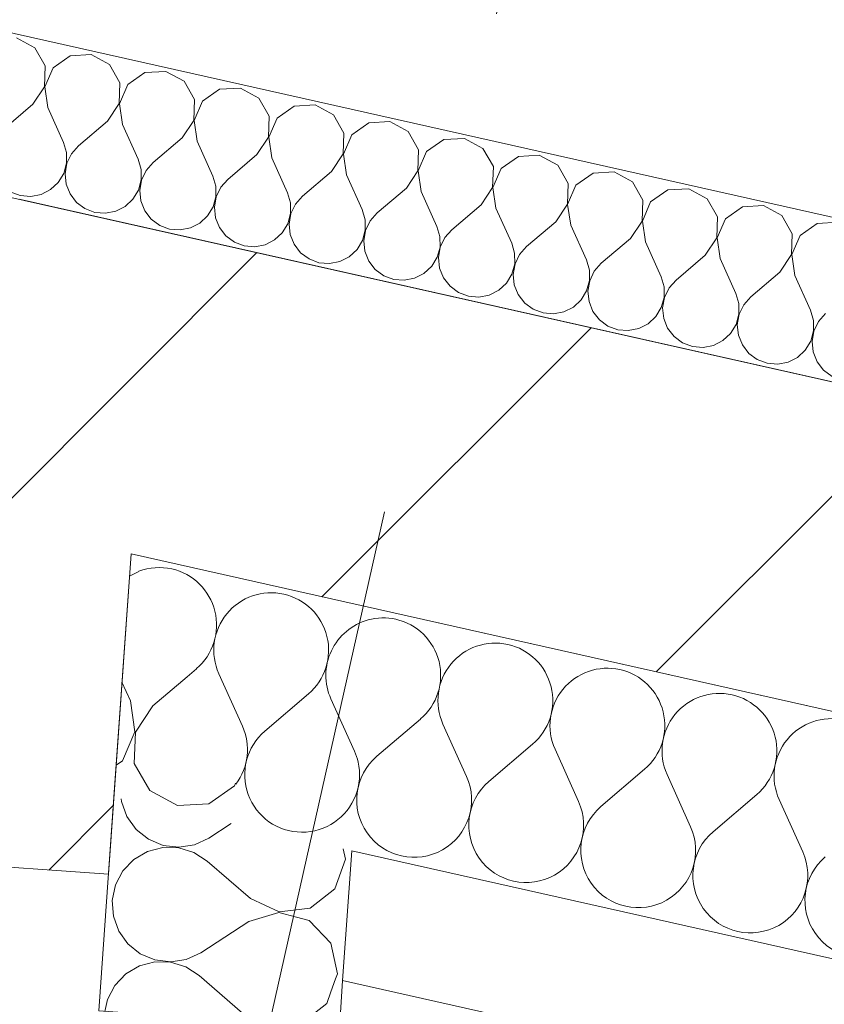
# Model space of a CAD drawing. Header units: millimetres. Extents: x -7213913 to -6999406, y 6129472 to 6470382.
# Tile 192 of 256: x -7185976 to -7185476, y 6172947 to 6173560. Entities that reach past the tile are written whole.
import ezdxf
from ezdxf.enums import TextEntityAlignment as Align

# ---------------------------------------------------------------- set-up
doc = ezdxf.new("R2010")
doc.units = ezdxf.units.MM
doc.header["$MEASUREMENT"] = 0
doc.linetypes.add('Штрихпунктирная', pattern=[670.277762, 352.777767, -176.388884, 0, -141.111112])
for name, color, linetype, lineweight in [('0_Ном._пера__1', 7, 'Continuous', 0), ('АР-Стены_внешние_.АР_Ном._пера__1', 7, 'Continuous', 0), ('АР-Стены_Перегородки_межквартирные_200.АР_Ном._пера__1', 7, 'Continuous', 30), ('АР-Чертеж-Оси_Осевые размеры.АР_Ном._пера__120', 7, 'Continuous', 0)]:
    doc.layers.add(name, color=color, linetype=linetype, lineweight=lineweight)
for name, color, linetype in [('АР-Стены_внешние_.АР', 7, 'Continuous'), ('АР-Стены_Перегородки_межквартирные_200.АР', 7, 'Continuous'), ('АР-Чертеж-Оси_Осевые размеры.АР', 7, 'Continuous')]:
    doc.layers.add(name, color=color, linetype=linetype)
doc.styles.add('РЎР“Р•РќР•Р\xa0Р\x98Р\xa0_РЎРўР\x98Р›Р¬_5', font='GOTHIC.TTF')
pattern_1 = [(45, (-6566190.34, 6562677.8), (-127.279217, 127.279217), [])]

# ---------------------------------------------------------------- blocks, each defined once
blk = doc.blocks.new('Стена_268_10', base_point=(-7185998.29, 6173350.56))
at = {"layer": 'АР-Стены_Перегородки_межквартирные_200.АР', "linetype": 'Continuous', "lineweight": 0, "true_color": 0x000000}
h = blk.add_hatch(dxfattribs=at)
h.set_pattern_fill('БЛОКИ_БЕТОННЫЕ_ЭФФЕКТИВН_28', color=18, style=0, pattern_type=2)
h.set_pattern_definition(pattern_1)
h.paths.add_polyline_path([(-7186104.13, 6173271.84), (-7186120.42, 6173042.46), (-7185920.92, 6173028.29), (-7185906.78, 6173227.51)])
at = {"layer": 'АР-Стены_Перегородки_межквартирные_200.АР_Ном._пера__1', "color": 7, "linetype": 'Continuous', "lineweight": 15, "flags": 128}
for points in [[(-7186104.13, 6173271.84), (-7186120.42, 6173042.46)], [(-7185920.92, 6173028.29), (-7185906.78, 6173227.51)], [(-7186120.42, 6173042.46), (-7185920.92, 6173028.29)]]:
    blk.add_lwpolyline(points, dxfattribs=at)
blk = doc.blocks.new('Стена_369_10', base_point=(-7185998.29, 6173350.55))
at = {"layer": 'АР-Стены_внешние_.АР', "linetype": 'Continuous', "lineweight": 0, "true_color": 0x000000}
h = blk.add_hatch(dxfattribs=at)
h.set_pattern_fill('БЛОКИ_БЕТОННЫЕ_ЭФФЕКТИВН_28', color=18, style=0, pattern_type=2)
h.set_pattern_definition(pattern_1)
h.paths.add_polyline_path([(-7185976.38, 6173448.12), (-7186020.2, 6173252.98), (-7183928.99, 6172783.31), (-7183861.62, 6172973.16)])
at = {"layer": 'АР-Стены_внешние_.АР_Ном._пера__1', "color": 7, "linetype": 'Continuous', "lineweight": 15, "flags": 128}
for points in [[(-7184869.69, 6173199.57), (-7185976.38, 6173448.12)], [(-7185906.78, 6173227.51), (-7183928.99, 6172783.31)]]:
    blk.add_lwpolyline(points, dxfattribs=at)
blk = doc.blocks.new('*X776', base_point=(-6566190.34, 6562677.79))
at = {"layer": 'АР-Стены_внешние_.АР_Ном._пера__1', "color": 7, "linetype": 'Continuous', "lineweight": 0}
for p, q in [((-7185901.88, 6173216.63), (-7185907.84, 6173213.6)), ((-7185893.32, 6173132.98), (-7185872.02, 6173151.15)), ((-7185907.26, 6173136.11), (-7185912.49, 6173147.74)), ((-7185904.42, 6173116.79), (-7185907.26, 6173136.11)), ((-7185893.32, 6173132.98), (-7185904.14, 6173116.73)), ((-7185912.16, 6173098.88), (-7185904.42, 6173116.79)), ((-7185904.14, 6173116.73), (-7185904.8, 6173097.22)), ((-7185916.14, 6173096.1), (-7185912.16, 6173098.88)), ((-7185904.8, 6173097.22), (-7185895.11, 6173080.28)), ((-7185858.47, 6173072.05), (-7185842.47, 6173083.22)), ((-7185842.47, 6173083.22), (-7185841.77, 6173084.84)), ((-7185895.11, 6173080.28), (-7185877.96, 6173070.96)), ((-7185877.96, 6173070.96), (-7185858.47, 6173072.05))]:
    blk.add_line(p, q, dxfattribs=at)
blk = doc.blocks.new('*X778', base_point=(-6566190.34, 6562677.79))
at = {"layer": 'АР-Стены_внешние_.АР_Ном._пера__1', "color": 7, "linetype": 'Continuous', "lineweight": 0}
for p, q in [((-7185872.02, 6173151.15), (-7185866.15, 6173156.16)), ((-7185837.56, 6173120.45), (-7185852.21, 6173153.03)), ((-7185823.63, 6173117.32), (-7185796.46, 6173140.5)), ((-7185767.87, 6173104.8), (-7185782.52, 6173137.37))]:
    blk.add_line(p, q, dxfattribs=at)
for centre, start, end in [((-7185889.33, 6173183.33), 77.34184, 110.66643), ((-7185889.33, 6173183.33), 310.47194, 77.34184), ((-7185819.64, 6173167.67), 77.34184, 204.21174), ((-7185819.64, 6173167.67), 310.47194, 77.34184), ((-7185749.95, 6173152.02), 105.31741, 204.21174), ((-7185870.14, 6173105.81), 323.13834, 24.21174), ((-7185800.44, 6173090.16), 130.47194, 339.08823), ((-7185800.44, 6173090.16), 12.83215, 24.21174)]:
    blk.add_arc(centre, 35.71, start, end, dxfattribs=at)
blk = doc.blocks.new('*X779', base_point=(-6566190.34, 6562677.79))
at = {"layer": 'АР-Стены_внешние_.АР_Ном._пера__1', "color": 7, "linetype": 'Continuous', "lineweight": 0}
for p, q in [((-7185753.93, 6173101.67), (-7185726.76, 6173124.85)), ((-7185698.18, 6173089.15), (-7185712.83, 6173121.72)), ((-7185684.24, 6173086.02), (-7185657.07, 6173109.2)), ((-7185628.49, 6173073.5), (-7185643.13, 6173106.07)), ((-7185614.55, 6173070.37), (-7185587.38, 6173093.55)), ((-7185558.79, 6173057.84), (-7185573.44, 6173090.42)), ((-7185544.86, 6173054.71), (-7185517.69, 6173077.9)), ((-7185489.1, 6173042.19), (-7185503.75, 6173074.76))]:
    blk.add_line(p, q, dxfattribs=at)
for centre, start, end in [((-7185749.95, 6173152.02), 77.34184, 105.31741), ((-7185749.95, 6173152.02), 310.47194, 77.34184), ((-7185680.25, 6173136.37), 77.34184, 204.21174), ((-7185680.25, 6173136.37), 310.47194, 77.34184), ((-7185610.56, 6173120.72), 77.34184, 204.21174), ((-7185610.56, 6173120.72), 310.47194, 77.34184), ((-7185540.87, 6173105.06), 77.34184, 204.21174), ((-7185540.87, 6173105.06), 310.47194, 77.34184), ((-7185471.18, 6173089.41), 77.34184, 204.21174), ((-7185730.75, 6173074.5), 130.47194, 24.21174), ((-7185800.44, 6173090.16), 339.08824, 12.83214), ((-7185661.06, 6173058.85), 130.47194, 24.21174), ((-7185591.37, 6173043.2), 130.47194, 24.21174), ((-7185521.67, 6173027.55), 130.47194, 24.21174), ((-7185451.98, 6173011.89), 130.47194, 24.21174)]:
    blk.add_arc(centre, 35.71, start, end, dxfattribs=at)
blk = doc.blocks.new('Стена_373_10', base_point=(-7185906.85, 6173227.53))
at = {"layer": 'АР-Стены_внешние_.АР_Ном._пера__1', "color": 7, "linetype": 'Continuous', "lineweight": 0}
for p, q in [((-7185769.52, 6173042.94), (-7185775.22, 6172962.23)), ((-7185769.52, 6173042.94), (-7183782.96, 6172596.78)), ((-7185775.22, 6172962.23), (-7185776.64, 6172942.05)), ((-7185775.22, 6172962.23), (-7183662.49, 6172487.73))]:
    blk.add_line(p, q, dxfattribs=at)
at = {"layer": 'АР-Стены_внешние_.АР_Ном._пера__1', "color": 7, "linetype": 'Continuous', "lineweight": 0, "flags": 128}
for points in [[(-7185906.85, 6173227.53), (-7185917.54, 6173076.19)], [(-7183732.43, 6172739.17), (-7185906.85, 6173227.53)]]:
    blk.add_lwpolyline(points, dxfattribs=at)
at = {"layer": 'АР-Стены_внешние_.АР', "color": 7, "lineweight": 0}
for name in ['*X778', '*X776', '*X779']:
    blk.add_blockref(name, (-6566190.34, 6562677.79), dxfattribs=at)
blk = doc.blocks.new('*X790', base_point=(-6566190.34, 6562677.79))
at = {"layer": 'АР-Стены_внешние_.АР_Ном._пера__1', "color": 7, "linetype": 'Continuous', "lineweight": 0}
blk.add_line((-7185782.58, 6172955.08), (-7185779.64, 6172963.22), dxfattribs=at)
blk = doc.blocks.new('*X791', base_point=(-6566190.34, 6562677.79))
at = {"layer": 'АР-Стены_внешние_.АР_Ном._пера__1', "color": 7, "linetype": 'Continuous', "lineweight": 0}
for p, q in [((-7185773.47, 6173037.6), (-7185774.84, 6173044.14)), ((-7185780.12, 6173019.25), (-7185773.47, 6173037.6)), ((-7185795.42, 6173007.13), (-7185780.12, 6173019.25)), ((-7185805.77, 6173005.92), (-7185795.42, 6173007.13)), ((-7185795.95, 6172999.6), (-7185803.84, 6173001.68)), ((-7185782.5, 6172985.45), (-7185795.95, 6172999.6)), ((-7185778.51, 6172966.35), (-7185782.5, 6172985.45)), ((-7185779.64, 6172963.22), (-7185778.51, 6172966.35))]:
    blk.add_line(p, q, dxfattribs=at)
blk = doc.blocks.new('*X792', base_point=(-6566190.34, 6562677.79))
at = {"layer": 'АР-Стены_внешние_.АР_Ном._пера__1', "color": 7, "linetype": 'Continuous', "lineweight": 0}
for p, q in [((-7185912.91, 6173075.15), (-7185912.79, 6173073.46)), ((-7185912.79, 6173073.46), (-7185909.46, 6173064.18)), ((-7185909.46, 6173064.18), (-7185903.73, 6173056.17)), ((-7185844.49, 6173059.78), (-7185858.47, 6173050.76)), ((-7185903.73, 6173056.17), (-7185896.02, 6173050.03)), ((-7185896.02, 6173050.03), (-7185886.93, 6173046.24)), ((-7185886.93, 6173046.24), (-7185877.14, 6173045.07)), ((-7185877.14, 6173045.07), (-7185867.41, 6173046.61)), ((-7185867.41, 6173046.61), (-7185858.47, 6173050.76)), ((-7185896.55, 6173042.51), (-7185905.04, 6173037.52)), ((-7185887.01, 6173044.99), (-7185896.55, 6173042.51)), ((-7185877.16, 6173044.78), (-7185887.01, 6173044.99)), ((-7185867.74, 6173041.88), (-7185877.16, 6173044.78)), ((-7185859.48, 6173036.51), (-7185867.74, 6173041.88)), ((-7185905.04, 6173037.52), (-7185911.85, 6173030.39)), ((-7185832.49, 6173013.12), (-7185859.48, 6173036.51)), ((-7185911.85, 6173030.39), (-7185916.45, 6173021.68)), ((-7185916.45, 6173021.68), (-7185918.49, 6173012.04)), ((-7185918.49, 6173012.04), (-7185917.82, 6173002.21)), ((-7185832.49, 6173013.12), (-7185814.8, 6173004.86)), ((-7185814.83, 6173004.57), (-7185833.49, 6172998.87)), ((-7185803.84, 6173001.68), (-7185814.83, 6173004.57)), ((-7185814.8, 6173004.86), (-7185805.77, 6173005.92)), ((-7185917.82, 6173002.21), (-7185914.49, 6172992.93)), ((-7185833.49, 6172998.87), (-7185863.5, 6172979.51)), ((-7185914.49, 6172992.93), (-7185908.76, 6172984.92)), ((-7185908.76, 6172984.92), (-7185901.05, 6172978.78)), ((-7185901.05, 6172978.78), (-7185891.96, 6172974.98)), ((-7185872.44, 6172975.36), (-7185863.5, 6172979.51)), ((-7185892.05, 6172973.74), (-7185901.58, 6172971.26)), ((-7185882.19, 6172973.53), (-7185892.05, 6172973.74)), ((-7185891.96, 6172974.98), (-7185882.17, 6172973.81)), ((-7185872.78, 6172970.63), (-7185882.19, 6172973.53)), ((-7185882.17, 6172973.81), (-7185872.44, 6172975.36)), ((-7185901.58, 6172971.26), (-7185910.07, 6172966.27)), ((-7185864.51, 6172965.26), (-7185872.78, 6172970.63)), ((-7185910.07, 6172966.27), (-7185916.88, 6172959.14)), ((-7185837.52, 6172941.87), (-7185864.51, 6172965.26)), ((-7185916.88, 6172959.14), (-7185921.48, 6172950.43)), ((-7185785.15, 6172947.99), (-7185782.58, 6172955.08)), ((-7185921.48, 6172950.43), (-7185923.06, 6172942.99)), ((-7185800.45, 6172935.87), (-7185785.15, 6172947.99)), ((-7185837.52, 6172941.87), (-7185825.1, 6172936.07)), ((-7185808.7, 6172934.91), (-7185800.45, 6172935.87))]:
    blk.add_line(p, q, dxfattribs=at)
blk = doc.blocks.new('Стена_378_10', base_point=(-7185926.93, 6172943.26))
at = {"layer": 'АР-Стены_внешние_.АР_Ном._пера__1', "color": 7, "linetype": 'Continuous', "lineweight": 0}
for p, q in [((-7185769.52, 6173042.94), (-7185775.22, 6172962.23)), ((-7185775.22, 6172962.23), (-7185776.64, 6172942.05))]:
    blk.add_line(p, q, dxfattribs=at)
at = {"layer": 'АР-Стены_внешние_.АР_Ном._пера__1', "color": 7, "linetype": 'Continuous', "lineweight": 0, "flags": 128}
for points in [[(-7185917.54, 6173076.19), (-7185926.93, 6172943.26)], [(-7185777.3, 6172932.69), (-7185926.93, 6172943.26)], [(-7185777.3, 6172932.69), (-7185776.64, 6172942.05)]]:
    blk.add_lwpolyline(points, dxfattribs=at)
at = {"layer": 'АР-Стены_внешние_.АР', "color": 7, "lineweight": 0}
for name in ['*X792', '*X791', '*X790']:
    blk.add_blockref(name, (-6566190.34, 6562677.79), dxfattribs=at)
blk = doc.blocks.new('*X838', base_point=(-6566190.34, 6562677.79))
at = {"layer": '0_Ном._пера__1', "color": 7, "linetype": 'Continuous', "lineweight": 0}
for p, q in [((-7185966.71, 6173542.36), (-7185978.15, 6173548.57)), ((-7185960.25, 6173531.06), (-7185966.71, 6173542.36)), ((-7185944.68, 6173537.41), (-7185955.35, 6173529.96)), ((-7185931.68, 6173538.14), (-7185944.68, 6173537.41)), ((-7185920.25, 6173531.92), (-7185931.68, 6173538.14)), ((-7185960.7, 6173518.06), (-7185960.25, 6173531.06)), ((-7185955.35, 6173529.96), (-7185960.51, 6173518.01)), ((-7185913.79, 6173520.63), (-7185920.25, 6173531.92)), ((-7185898.22, 6173526.97), (-7185908.89, 6173519.53)), ((-7185885.22, 6173527.7), (-7185898.22, 6173526.97)), ((-7185873.79, 6173521.49), (-7185885.22, 6173527.7)), ((-7185967.91, 6173507.23), (-7185960.7, 6173518.06)), ((-7185960.51, 6173518.01), (-7185958.62, 6173505.14)), ((-7185914.23, 6173507.62), (-7185913.79, 6173520.63)), ((-7185908.89, 6173519.53), (-7185914.05, 6173507.58)), ((-7185867.33, 6173510.19), (-7185873.79, 6173521.49)), ((-7185851.75, 6173516.54), (-7185862.42, 6173509.09)), ((-7185838.76, 6173517.27), (-7185851.75, 6173516.54)), ((-7185827.33, 6173511.05), (-7185838.76, 6173517.27)), ((-7185967.91, 6173507.23), (-7185986.02, 6173491.77)), ((-7185921.45, 6173496.79), (-7185914.23, 6173507.62)), ((-7185914.05, 6173507.58), (-7185912.16, 6173494.71)), ((-7185867.77, 6173497.19), (-7185867.33, 6173510.19)), ((-7185862.42, 6173509.09), (-7185867.58, 6173497.15)), ((-7185820.87, 6173499.76), (-7185827.33, 6173511.05)), ((-7185805.29, 6173506.1), (-7185815.96, 6173498.66)), ((-7185792.3, 6173506.83), (-7185805.29, 6173506.1)), ((-7185780.87, 6173500.62), (-7185792.3, 6173506.83)), ((-7185958.62, 6173505.14), (-7185948.85, 6173483.43)), ((-7185821.31, 6173486.75), (-7185820.87, 6173499.76)), ((-7185774.41, 6173489.32), (-7185780.87, 6173500.62)), ((-7185921.45, 6173496.79), (-7185939.56, 6173481.34)), ((-7185912.16, 6173494.71), (-7185902.39, 6173472.99)), ((-7185874.99, 6173486.36), (-7185867.77, 6173497.19)), ((-7185867.58, 6173497.15), (-7185865.69, 6173484.27)), ((-7185815.96, 6173498.66), (-7185821.12, 6173486.71)), ((-7185758.83, 6173495.67), (-7185769.5, 6173488.22)), ((-7185745.84, 6173496.4), (-7185758.83, 6173495.67)), ((-7185734.4, 6173490.18), (-7185745.84, 6173496.4)), ((-7185774.85, 6173476.32), (-7185774.41, 6173489.32)), ((-7185769.5, 6173488.22), (-7185774.66, 6173476.28)), ((-7185727.94, 6173478.89), (-7185734.4, 6173490.18)), ((-7185947.01, 6173477.12), (-7185948.85, 6173483.43)), ((-7185939.56, 6173481.34), (-7185943.92, 6173476.43)), ((-7185874.99, 6173486.36), (-7185893.1, 6173470.9)), ((-7185865.69, 6173484.27), (-7185855.93, 6173462.56)), ((-7185828.52, 6173475.92), (-7185821.31, 6173486.75)), ((-7185821.12, 6173486.71), (-7185819.23, 6173473.84)), ((-7185712.37, 6173485.23), (-7185723.04, 6173477.79)), ((-7185699.38, 6173485.96), (-7185712.37, 6173485.23)), ((-7185687.94, 6173479.75), (-7185699.38, 6173485.96)), ((-7185946.96, 6173470.55), (-7185947.01, 6173477.12)), ((-7185943.92, 6173476.43), (-7185946.77, 6173470.51)), ((-7185828.52, 6173475.92), (-7185846.64, 6173460.47)), ((-7185782.06, 6173465.49), (-7185774.85, 6173476.32)), ((-7185774.66, 6173476.28), (-7185772.77, 6173463.4)), ((-7185728.39, 6173465.88), (-7185727.94, 6173478.89)), ((-7185723.04, 6173477.79), (-7185728.2, 6173465.84)), ((-7185681.48, 6173468.45), (-7185687.94, 6173479.75)), ((-7185652.91, 6173475.53), (-7185665.91, 6173474.8)), ((-7185641.48, 6173469.31), (-7185652.91, 6173475.53)), ((-7185948.71, 6173464.22), (-7185946.96, 6173470.55)), ((-7185946.77, 6173470.51), (-7185947.9, 6173464.04)), ((-7185900.55, 6173466.68), (-7185902.39, 6173472.99)), ((-7185893.1, 6173470.9), (-7185897.46, 6173465.99)), ((-7185819.23, 6173473.84), (-7185809.47, 6173452.12)), ((-7185665.91, 6173474.8), (-7185676.58, 6173467.35)), ((-7185635.02, 6173458.02), (-7185641.48, 6173469.31)), ((-7185952.12, 6173458.6), (-7185948.71, 6173464.22)), ((-7185947.9, 6173464.04), (-7185947.22, 6173457.5)), ((-7185900.5, 6173460.12), (-7185900.55, 6173466.68)), ((-7185897.46, 6173465.99), (-7185900.31, 6173460.07)), ((-7185782.06, 6173465.49), (-7185800.18, 6173450.03)), ((-7185772.77, 6173463.4), (-7185763.01, 6173441.69)), ((-7185735.6, 6173455.05), (-7185728.39, 6173465.88)), ((-7185728.2, 6173465.84), (-7185726.31, 6173452.97)), ((-7185681.93, 6173455.45), (-7185681.48, 6173468.45)), ((-7185676.58, 6173467.35), (-7185681.74, 6173455.41)), ((-7185619.45, 6173464.36), (-7185630.12, 6173456.92)), ((-7185606.45, 6173465.09), (-7185619.45, 6173464.36)), ((-7185595.02, 6173458.88), (-7185606.45, 6173465.09)), ((-7185956.94, 6173454.14), (-7185952.12, 6173458.6)), ((-7185947.22, 6173457.5), (-7185944.77, 6173451.41)), ((-7185902.25, 6173453.78), (-7185900.5, 6173460.12)), ((-7185900.31, 6173460.07), (-7185901.44, 6173453.6)), ((-7185854.09, 6173456.25), (-7185855.93, 6173462.56)), ((-7185846.64, 6173460.47), (-7185851, 6173455.56)), ((-7185635.46, 6173445.01), (-7185635.02, 6173458.02)), ((-7185630.12, 6173456.92), (-7185635.28, 6173444.97)), ((-7185588.56, 6173447.58), (-7185595.02, 6173458.88)), ((-7185981.93, 6173452.74), (-7185975.79, 6173450.43)), ((-7185975.79, 6173450.43), (-7185969.24, 6173449.89)), ((-7185969.24, 6173449.89), (-7185962.79, 6173451.16)), ((-7185962.79, 6173451.16), (-7185956.94, 6173454.14)), ((-7185944.77, 6173451.41), (-7185940.76, 6173446.21)), ((-7185905.66, 6173448.17), (-7185902.25, 6173453.78)), ((-7185901.44, 6173453.6), (-7185900.76, 6173447.07)), ((-7185854.04, 6173449.68), (-7185854.09, 6173456.25)), ((-7185851, 6173455.56), (-7185853.85, 6173449.64)), ((-7185807.63, 6173445.81), (-7185809.47, 6173452.12)), ((-7185735.6, 6173455.05), (-7185753.71, 6173439.6)), ((-7185726.31, 6173452.97), (-7185716.54, 6173431.25)), ((-7185689.14, 6173444.62), (-7185681.93, 6173455.45)), ((-7185681.74, 6173455.41), (-7185679.85, 6173442.53)), ((-7185572.98, 6173453.93), (-7185583.65, 6173446.48)), ((-7185559.99, 6173454.66), (-7185572.98, 6173453.93)), ((-7185548.56, 6173448.44), (-7185559.99, 6173454.66)), ((-7185940.76, 6173446.21), (-7185935.47, 6173442.3)), ((-7185910.48, 6173443.7), (-7185905.66, 6173448.17)), ((-7185900.76, 6173447.07), (-7185898.31, 6173440.97)), ((-7185855.79, 6173443.35), (-7185854.04, 6173449.68)), ((-7185853.85, 6173449.64), (-7185854.98, 6173443.17)), ((-7185807.58, 6173439.25), (-7185807.63, 6173445.81)), ((-7185804.54, 6173445.12), (-7185807.39, 6173439.2)), ((-7185800.18, 6173450.03), (-7185804.54, 6173445.12)), ((-7185689.14, 6173444.62), (-7185707.25, 6173429.16)), ((-7185642.68, 6173434.18), (-7185635.46, 6173445.01)), ((-7185635.28, 6173444.97), (-7185633.39, 6173432.1)), ((-7185589, 6173434.58), (-7185588.56, 6173447.58)), ((-7185583.65, 6173446.48), (-7185588.81, 6173434.54)), ((-7185542.1, 6173437.15), (-7185548.56, 6173448.44)), ((-7185513.53, 6173444.22), (-7185526.52, 6173443.49)), ((-7185502.1, 6173438.01), (-7185513.53, 6173444.22)), ((-7185935.47, 6173442.3), (-7185929.32, 6173439.99)), ((-7185929.32, 6173439.99), (-7185922.78, 6173439.45)), ((-7185922.78, 6173439.45), (-7185916.33, 6173440.72)), ((-7185916.33, 6173440.72), (-7185910.48, 6173443.7)), ((-7185898.31, 6173440.97), (-7185894.3, 6173435.77)), ((-7185859.2, 6173437.73), (-7185855.79, 6173443.35)), ((-7185854.98, 6173443.17), (-7185854.29, 6173436.63)), ((-7185809.33, 6173432.91), (-7185807.58, 6173439.25)), ((-7185807.39, 6173439.2), (-7185808.52, 6173432.73)), ((-7185761.16, 6173435.38), (-7185763.01, 6173441.69)), ((-7185753.71, 6173439.6), (-7185758.07, 6173434.69)), ((-7185679.85, 6173442.53), (-7185670.08, 6173420.82)), ((-7185526.52, 6173443.49), (-7185537.19, 6173436.05)), ((-7185894.3, 6173435.77), (-7185889.01, 6173431.87)), ((-7185869.87, 6173430.29), (-7185864.02, 6173433.27)), ((-7185864.02, 6173433.27), (-7185859.2, 6173437.73)), ((-7185854.29, 6173436.63), (-7185851.85, 6173430.54)), ((-7185812.74, 6173427.3), (-7185809.33, 6173432.91)), ((-7185808.52, 6173432.73), (-7185807.83, 6173426.2)), ((-7185761.12, 6173428.81), (-7185761.16, 6173435.38)), ((-7185758.07, 6173434.69), (-7185760.93, 6173428.77)), ((-7185642.68, 6173434.18), (-7185660.79, 6173418.73)), ((-7185633.39, 6173432.1), (-7185623.62, 6173410.38)), ((-7185596.22, 6173423.75), (-7185589, 6173434.58)), ((-7185588.81, 6173434.54), (-7185586.92, 6173421.66)), ((-7185542.54, 6173424.14), (-7185542.1, 6173437.15)), ((-7185537.19, 6173436.05), (-7185542.35, 6173424.1)), ((-7185495.64, 6173426.71), (-7185502.1, 6173438.01)), ((-7185480.06, 6173433.06), (-7185490.73, 6173425.61)), ((-7185467.07, 6173433.79), (-7185480.06, 6173433.06)), ((-7185889.01, 6173431.87), (-7185882.86, 6173429.56)), ((-7185882.86, 6173429.56), (-7185876.32, 6173429.02)), ((-7185876.32, 6173429.02), (-7185869.87, 6173430.29)), ((-7185851.85, 6173430.54), (-7185847.83, 6173425.34)), ((-7185817.55, 6173422.83), (-7185812.74, 6173427.3)), ((-7185807.83, 6173426.2), (-7185805.39, 6173420.1)), ((-7185762.86, 6173422.48), (-7185761.12, 6173428.81)), ((-7185760.93, 6173428.77), (-7185762.06, 6173422.3)), ((-7185714.7, 6173424.94), (-7185716.54, 6173431.25)), ((-7185707.25, 6173429.16), (-7185711.61, 6173424.25)), ((-7185496.08, 6173413.71), (-7185495.64, 6173426.71)), ((-7185847.83, 6173425.34), (-7185842.55, 6173421.43)), ((-7185842.55, 6173421.43), (-7185836.4, 6173419.12)), ((-7185829.85, 6173418.58), (-7185823.41, 6173419.85)), ((-7185823.41, 6173419.85), (-7185817.55, 6173422.83)), ((-7185805.39, 6173420.1), (-7185801.37, 6173414.9)), ((-7185766.28, 6173416.87), (-7185762.86, 6173422.48)), ((-7185762.06, 6173422.3), (-7185761.37, 6173415.76)), ((-7185714.65, 6173418.38), (-7185714.7, 6173424.94)), ((-7185711.61, 6173424.25), (-7185714.47, 6173418.33)), ((-7185668.24, 6173414.51), (-7185670.08, 6173420.82)), ((-7185596.22, 6173423.75), (-7185614.33, 6173408.29)), ((-7185586.92, 6173421.66), (-7185577.16, 6173399.95)), ((-7185549.75, 6173413.31), (-7185542.54, 6173424.14)), ((-7185542.35, 6173424.1), (-7185540.46, 6173411.23)), ((-7185490.73, 6173425.61), (-7185495.89, 6173413.67)), ((-7185836.4, 6173419.12), (-7185829.85, 6173418.58)), ((-7185801.37, 6173414.9), (-7185796.09, 6173411)), ((-7185771.09, 6173412.4), (-7185766.28, 6173416.87)), ((-7185761.37, 6173415.76), (-7185758.93, 6173409.67)), ((-7185716.4, 6173412.04), (-7185714.65, 6173418.38)), ((-7185714.47, 6173418.33), (-7185715.59, 6173411.86)), ((-7185668.19, 6173407.94), (-7185668.24, 6173414.51)), ((-7185665.15, 6173413.82), (-7185668, 6173407.9)), ((-7185660.79, 6173418.73), (-7185665.15, 6173413.82)), ((-7185503.29, 6173402.88), (-7185496.08, 6173413.71)), ((-7185495.89, 6173413.67), (-7185494, 6173400.79)), ((-7185796.09, 6173411), (-7185789.94, 6173408.69)), ((-7185789.94, 6173408.69), (-7185783.39, 6173408.15)), ((-7185783.39, 6173408.15), (-7185776.95, 6173409.42)), ((-7185776.95, 6173409.42), (-7185771.09, 6173412.4)), ((-7185758.93, 6173409.67), (-7185754.91, 6173404.47)), ((-7185719.81, 6173406.43), (-7185716.4, 6173412.04)), ((-7185715.59, 6173411.86), (-7185714.91, 6173405.33)), ((-7185669.94, 6173401.61), (-7185668.19, 6173407.94)), ((-7185668, 6173407.9), (-7185669.13, 6173401.43)), ((-7185621.78, 6173404.07), (-7185623.62, 6173410.38)), ((-7185614.33, 6173408.29), (-7185618.69, 6173403.38)), ((-7185549.75, 6173413.31), (-7185567.87, 6173397.86)), ((-7185540.46, 6173411.23), (-7185530.7, 6173389.51)), ((-7185754.91, 6173404.47), (-7185749.63, 6173400.57)), ((-7185730.48, 6173398.98), (-7185724.63, 6173401.96)), ((-7185724.63, 6173401.96), (-7185719.81, 6173406.43)), ((-7185714.91, 6173405.33), (-7185712.47, 6173399.23)), ((-7185673.35, 6173396), (-7185669.94, 6173401.61)), ((-7185669.13, 6173401.43), (-7185668.45, 6173394.89)), ((-7185621.73, 6173397.51), (-7185621.78, 6173404.07)), ((-7185618.69, 6173403.38), (-7185621.54, 6173397.46)), ((-7185503.29, 6173402.88), (-7185521.41, 6173387.42)), ((-7185749.63, 6173400.57), (-7185743.48, 6173398.26)), ((-7185743.48, 6173398.26), (-7185736.93, 6173397.71)), ((-7185736.93, 6173397.71), (-7185730.48, 6173398.98)), ((-7185712.47, 6173399.23), (-7185708.45, 6173394.03)), ((-7185678.17, 6173391.53), (-7185673.35, 6173396)), ((-7185623.48, 6173391.17), (-7185621.73, 6173397.51)), ((-7185621.54, 6173397.46), (-7185622.67, 6173390.99)), ((-7185575.32, 6173393.64), (-7185577.16, 6173399.95)), ((-7185567.87, 6173397.86), (-7185572.23, 6173392.95)), ((-7185494, 6173400.79), (-7185484.24, 6173379.08)), ((-7185708.45, 6173394.03), (-7185703.16, 6173390.13)), ((-7185703.16, 6173390.13), (-7185697.02, 6173387.82)), ((-7185684.02, 6173388.55), (-7185678.17, 6173391.53)), ((-7185668.45, 6173394.89), (-7185666, 6173388.8)), ((-7185626.89, 6173385.56), (-7185623.48, 6173391.17)), ((-7185622.67, 6173390.99), (-7185621.99, 6173384.46)), ((-7185575.27, 6173387.07), (-7185575.32, 6173393.64)), ((-7185572.23, 6173392.95), (-7185575.08, 6173387.03)), ((-7185528.86, 6173383.2), (-7185530.7, 6173389.51)), ((-7185697.02, 6173387.82), (-7185690.47, 6173387.28)), ((-7185690.47, 6173387.28), (-7185684.02, 6173388.55)), ((-7185666, 6173388.8), (-7185661.99, 6173383.6)), ((-7185661.99, 6173383.6), (-7185656.7, 6173379.7)), ((-7185631.71, 6173381.09), (-7185626.89, 6173385.56)), ((-7185621.99, 6173384.46), (-7185619.54, 6173378.36)), ((-7185577.02, 6173380.74), (-7185575.27, 6173387.07)), ((-7185575.08, 6173387.03), (-7185576.21, 6173380.56)), ((-7185528.81, 6173376.64), (-7185528.86, 6173383.2)), ((-7185521.41, 6173387.42), (-7185525.77, 6173382.51)), ((-7185656.7, 6173379.7), (-7185650.55, 6173377.39)), ((-7185650.55, 6173377.39), (-7185644.01, 6173376.84)), ((-7185644.01, 6173376.84), (-7185637.56, 6173378.11)), ((-7185637.56, 6173378.11), (-7185631.71, 6173381.09)), ((-7185619.54, 6173378.36), (-7185615.53, 6173373.16)), ((-7185580.43, 6173375.13), (-7185577.02, 6173380.74)), ((-7185576.21, 6173380.56), (-7185575.52, 6173374.02)), ((-7185525.77, 6173382.51), (-7185528.62, 6173376.59)), ((-7185482.39, 6173372.77), (-7185484.24, 6173379.08)), ((-7185474.94, 6173376.99), (-7185479.3, 6173372.08)), ((-7185615.53, 6173373.16), (-7185610.24, 6173369.26)), ((-7185585.25, 6173370.66), (-7185580.43, 6173375.13)), ((-7185575.52, 6173374.02), (-7185573.08, 6173367.93)), ((-7185530.56, 6173370.3), (-7185528.81, 6173376.64)), ((-7185528.62, 6173376.59), (-7185529.75, 6173370.12)), ((-7185482.35, 6173366.2), (-7185482.39, 6173372.77)), ((-7185479.3, 6173372.08), (-7185482.16, 6173366.16)), ((-7185610.24, 6173369.26), (-7185604.09, 6173366.95)), ((-7185604.09, 6173366.95), (-7185597.55, 6173366.41)), ((-7185597.55, 6173366.41), (-7185591.1, 6173367.68)), ((-7185591.1, 6173367.68), (-7185585.25, 6173370.66)), ((-7185573.08, 6173367.93), (-7185569.06, 6173362.73)), ((-7185538.78, 6173360.22), (-7185533.97, 6173364.69)), ((-7185533.97, 6173364.69), (-7185530.56, 6173370.3)), ((-7185529.75, 6173370.12), (-7185529.06, 6173363.59)), ((-7185484.09, 6173359.87), (-7185482.35, 6173366.2)), ((-7185482.16, 6173366.16), (-7185483.29, 6173359.69)), ((-7185569.06, 6173362.73), (-7185563.78, 6173358.83)), ((-7185563.78, 6173358.83), (-7185557.63, 6173356.52)), ((-7185544.64, 6173357.24), (-7185538.78, 6173360.22)), ((-7185529.06, 6173363.59), (-7185526.62, 6173357.49)), ((-7185487.51, 6173354.26), (-7185484.09, 6173359.87)), ((-7185483.29, 6173359.69), (-7185482.6, 6173353.15)), ((-7185557.63, 6173356.52), (-7185551.08, 6173355.97)), ((-7185551.08, 6173355.97), (-7185544.64, 6173357.24)), ((-7185526.62, 6173357.49), (-7185522.6, 6173352.29)), ((-7185492.32, 6173349.79), (-7185487.51, 6173354.26)), ((-7185482.6, 6173353.15), (-7185480.16, 6173347.06)), ((-7185522.6, 6173352.29), (-7185517.32, 6173348.39)), ((-7185517.32, 6173348.39), (-7185511.17, 6173346.08)), ((-7185504.62, 6173345.54), (-7185498.18, 6173346.81)), ((-7185498.18, 6173346.81), (-7185492.32, 6173349.79)), ((-7185480.16, 6173347.06), (-7185476.14, 6173341.86)), ((-7185511.17, 6173346.08), (-7185504.62, 6173345.54)), ((-7185476.14, 6173341.86), (-7185470.86, 6173337.96))]:
    blk.add_line(p, q, dxfattribs=at)
blk = doc.blocks.new('Стена_399_10', base_point=(-7187579.72, 6173910.71))
at = {"layer": '0_Ном._пера__1', "color": 7, "linetype": 'Continuous', "lineweight": 0, "flags": 128}
for points in [[(-7184945.34, 6173319.05), (-7187579.72, 6173910.71)], [(-7187601.63, 6173813.14), (-7184869.69, 6173199.57)]]:
    blk.add_lwpolyline(points, dxfattribs=at)
at = {"color": 7, "lineweight": 0}
blk.add_blockref('*X838', (-6566190.34, 6562677.79), dxfattribs=at)
blk = doc.blocks.new('Стандартный Маркер Сетки[220]_10', base_point=(-7179800.84, 6199738.59))
at = {"layer": 'АР-Чертеж-Оси_Осевые размеры.АР_Ном._пера__120', "color": 7, "linetype": 'Штрихпунктирная', "lineweight": 0}
blk.add_line((-7180019.98, 6198762.89), (-7194792.02, 6132990.9), dxfattribs=at)
at = {"layer": 'АР-Чертеж-Оси_Осевые размеры.АР_Ном._пера__120', "color": 7, "lineweight": 0, "style": 'РЎР“Р•РќР•Р\xa0Р\x98Р\xa0_РЎРўР\x98Р›Р¬_5'}
blk.add_attdef('AC_MarkerText_1', text='', height=350, rotation=347.34176, dxfattribs=at).set_placement((-7195050.79, 6131708.43), align=Align.TOP_CENTER)

msp = doc.modelspace()

# ---------------------------------------------------------------- block references
at = {"color": 7, "lineweight": 0}
msp.add_blockref('Стена_399_10', (-7187579.72, 6173910.71), dxfattribs=at)
at = {"layer": 'АР-Стены_внешние_.АР', "color": 7, "lineweight": 0}
for name, p in [('Стена_369_10', (-7185998.29, 6173350.55)), ('Стена_373_10', (-7185906.85, 6173227.53)), ('Стена_378_10', (-7185926.93, 6172943.26))]:
    msp.add_blockref(name, p, dxfattribs=at)
at = {"layer": 'АР-Стены_Перегородки_межквартирные_200.АР', "color": 7, "lineweight": 0}
msp.add_blockref('Стена_268_10', (-7185998.29, 6173350.56), dxfattribs=at)
at = {"layer": 'АР-Чертеж-Оси_Осевые размеры.АР', "color": 8, "linetype": 'Continuous', "lineweight": 15}
msp.add_blockref('Стандартный Маркер Сетки[220]_10', (-7179800.84, 6199738.59), dxfattribs=at)

doc.saveas('drawing.dxf')
